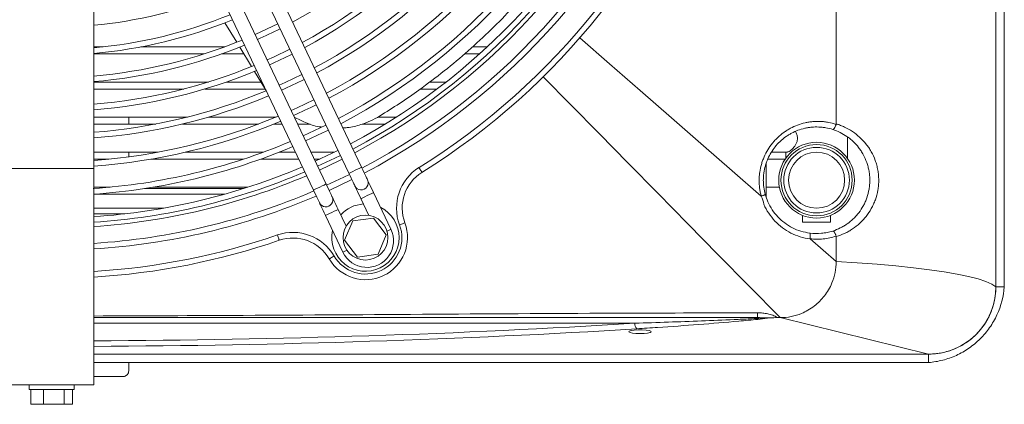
# Model space of a CAD drawing. Header units: millimetres. Extents: x 4946 to 18537, y -10559 to 785.
# Tile 67 of 74: x 8546 to 8576, y -312 to -301. Entities that reach past the tile are written whole.
import ezdxf

# ---------------------------------------------------------------- set-up
doc = ezdxf.new("R2010")
doc.units = ezdxf.units.MM

# ---------------------------------------------------------------- blocks, each defined once
blk = doc.blocks.new('W_Z_TYLU')
at = {"color": 7, "linetype": 'Continuous', "lineweight": 13}
for p, q in [((348.088, 502.151), (348.088, 451.551)), ((348.088, 451.551), (348.088, 502.151)), ((348.388, 451.551), (348.388, 502.151)), ((342.388, 457.358), (342.388, 494.839)), ((315.888, 469.135), (315.888, 455.768)), ((325.447, 455.812), (320.722, 465.746)), ((320.271, 465.531), (324.995, 455.597)), ((319.006, 464.93), (323.731, 454.996)), ((324.183, 455.211), (319.458, 465.144)), ((320.574, 460.963), (320.994, 460.269)), ((315.888, 460.101), (316.224, 460.101)), ((317.574, 460.101), (320.558, 460.101)), ((321.099, 460.095), (321.518, 459.402)), ((329.404, 460.101), (329.931, 460.101)), ((319.832, 459.851), (315.888, 459.851)), ((321.246, 459.851), (320.455, 459.851)), ((329.657, 459.851), (329.122, 459.851)), ((321.623, 459.229), (321.98, 458.639)), ((315.888, 458.851), (319.986, 458.851)), ((319.107, 458.601), (315.888, 458.601)), ((322.007, 458.601), (319.852, 458.601)), ((320.626, 458.851), (321.851, 458.851)), ((321.98, 458.639), (322.042, 458.553)), ((328.138, 458.601), (327.545, 458.601)), ((327.876, 458.851), (328.464, 458.851)), ((315.888, 457.601), (319.233, 457.601)), ((317.138, 457.601), (317.138, 457.351)), ((319.996, 457.601), (322.399, 457.601)), ((326.028, 457.601), (326.699, 457.601)), ((318.101, 457.351), (315.888, 457.351)), ((321.769, 457.351), (319.053, 457.351)), ((322.611, 457.351), (322.317, 457.351)), ((323.617, 457.351), (323.164, 457.351)), ((326.299, 457.351), (325.474, 457.351)), ((342.788, 456.134), (342.788, 456.89)), ((315.888, 456.351), (318.194, 456.351)), ((317.138, 456.351), (317.138, 456.183)), ((319.17, 456.351), (321.95, 456.351)), ((322.51, 456.351), (323.086, 456.351)), ((323.64, 456.351), (324.482, 456.351)), ((340.075, 456.351), (340.653, 456.351)), ((340.588, 456.351), (340.588, 456.134)), ((316.431, 456.101), (315.888, 456.101)), ((321.234, 456.101), (317.931, 456.101)), ((323.205, 456.101), (321.848, 456.101)), ((323.957, 456.101), (323.759, 456.101)), ((339.888, 455.937), (339.888, 454.754)), ((315.888, 455.768), (312.888, 455.768)), ((315.888, 455.768), (315.888, 448.051)), ((315.888, 455.101), (316.48, 455.101)), ((318.015, 455.101), (321.393, 455.101)), ((324.288, 454.989), (325.101, 455.375)), ((320.563, 454.851), (315.888, 454.851)), ((317.701, 455.051), (321.236, 455.051)), ((326.499, 453.6), (325.877, 454.909)), ((339.713, 454.782), (339.711, 454.784)), ((325.425, 454.694), (325.71, 454.095)), ((315.888, 454.351), (318.374, 454.351)), ((315.888, 454.151), (317.005, 454.151)), ((324.161, 454.093), (324.784, 452.783)), ((324.897, 453.708), (324.612, 454.308)), ((341.188, 454.095), (341.188, 453.851)), ((342.188, 453.851), (342.188, 454.095)), ((325.131, 453.9), (324.844, 453.207)), ((325.875, 453.998), (325.131, 453.9)), ((326.332, 453.402), (325.875, 453.998)), ((341.188, 453.851), (342.188, 453.851)), ((326.044, 452.709), (326.332, 453.402)), ((342.388, 452.451), (342.388, 453.339)), ((324.844, 453.207), (325.3, 452.611)), ((341.456, 453.264), (341.455, 453.264)), ((342.388, 452.451), (341.456, 453.264)), ((325.3, 452.611), (326.044, 452.709)), ((348.388, 451.551), (348.088, 451.551)), ((335.201, 450.251), (315.888, 450.251)), ((340.388, 450.451), (340.282, 450.451)), ((345.688, 449.151), (340.388, 450.451)), ((335.466, 450.011), (335.31, 450.011)), ((345.688, 449.151), (315.888, 449.151)), ((345.688, 449.151), (345.688, 448.851)), ((317.138, 448.851), (315.888, 448.851)), ((317.138, 448.851), (317.138, 448.551)), ((316.938, 448.351), (315.888, 448.351)), ((312.888, 448.051), (315.888, 448.051)), ((313.588, 448.051), (313.588, 447.891)), ((315.188, 447.891), (313.588, 447.891)), ((313.643, 447.361), (313.643, 447.891)), ((314.092, 447.361), (314.092, 447.891)), ((314.838, 447.361), (314.838, 447.891)), ((315.133, 447.361), (315.133, 447.891)), ((315.188, 447.891), (315.188, 448.051)), ((314.092, 447.361), (313.643, 447.361)), ((314.838, 447.361), (314.092, 447.361)), ((315.133, 447.361), (314.838, 447.361))]:
    blk.add_line(p, q, dxfattribs=at)
at = {"color": 7, "linetype": 'Continuous', "lineweight": 13, "flags": 128}
for points in [[(322.459, 460.93), (321.875, 460.647), (321.646, 460.544)], [(339.711, 454.784), (338.678, 455.684), (337.658, 456.573), (336.515, 457.569), (335.395, 458.545), (334.301, 459.499), (333.236, 460.427)], [(322.889, 460.027), (322.3, 459.742), (322.076, 459.64)], [(323.318, 459.123), (322.725, 458.837), (322.506, 458.737)], [(331.93, 459.039), (332.915, 458.039), (333.926, 457.013), (334.961, 455.962), (336.017, 454.89), (337.09, 453.8), (338.179, 452.694), (339.279, 451.577), (340.388, 450.451)], [(323.748, 458.22), (323.15, 457.932), (322.935, 457.834)], [(324.178, 457.317), (323.773, 457.119), (323.365, 456.93)], [(323.451, 456.75), (324.058, 457.035), (324.263, 457.136)], [(324.607, 456.414), (324.203, 456.216), (323.794, 456.027)], [(323.88, 455.846), (324.491, 456.133), (324.693, 456.233)], [(324.757, 456.098), (324.657, 456.048), (323.945, 455.711)], [(324.995, 455.597), (325.013, 455.605), (325.062, 455.629), (325.135, 455.664), (325.221, 455.705), (325.308, 455.746), (325.381, 455.781), (325.43, 455.804), (325.447, 455.812)], [(325.662, 455.361), (325.658, 455.369), (325.645, 455.395), (325.626, 455.437), (325.599, 455.493), (325.566, 455.561), (325.529, 455.639), (325.489, 455.724), (325.447, 455.812)], [(327.604, 455.63), (327.602, 455.634), (327.596, 455.643), (327.586, 455.659), (327.573, 455.68), (327.557, 455.706), (327.539, 455.735), (327.519, 455.767), (327.498, 455.8)], [(325.015, 455.556), (324.817, 455.458), (324.202, 455.169)], [(324.995, 455.597), (325.037, 455.509), (325.078, 455.424), (325.115, 455.346), (325.147, 455.278), (325.174, 455.222), (325.194, 455.18), (325.206, 455.154), (325.21, 455.146)], [(324.183, 455.211), (324.166, 455.203), (324.117, 455.179), (324.043, 455.144), (323.957, 455.103), (323.871, 455.062), (323.797, 455.027), (323.748, 455.004), (323.731, 454.996)], [(324.398, 454.759), (324.393, 454.768), (324.381, 454.794), (324.361, 454.835), (324.335, 454.891), (324.302, 454.96), (324.265, 455.038), (324.225, 455.123), (324.183, 455.211)], [(325.21, 455.146), (325.214, 455.137), (325.227, 455.111), (325.246, 455.07), (325.273, 455.014), (325.306, 454.945), (325.343, 454.867), (325.383, 454.782), (325.425, 454.694)], [(325.877, 454.909), (325.835, 454.997), (325.794, 455.082), (325.757, 455.16), (325.725, 455.228), (325.698, 455.284), (325.678, 455.326), (325.666, 455.352), (325.662, 455.361)], [(323.731, 454.996), (323.773, 454.908), (323.813, 454.823), (323.851, 454.745), (323.883, 454.677), (323.91, 454.621), (323.93, 454.579), (323.942, 454.553), (323.946, 454.544)], [(324.612, 454.308), (324.57, 454.396), (324.53, 454.48), (324.493, 454.559), (324.46, 454.627), (324.434, 454.683), (324.414, 454.725), (324.402, 454.751), (324.398, 454.759)], [(325.425, 454.694), (325.442, 454.702), (325.491, 454.726), (325.564, 454.761), (325.651, 454.802), (325.737, 454.843), (325.81, 454.878), (325.859, 454.901), (325.877, 454.909)], [(323.946, 454.544), (323.95, 454.536), (323.962, 454.51), (323.982, 454.468), (324.009, 454.412), (324.041, 454.344), (324.079, 454.266), (324.119, 454.181), (324.161, 454.093)], [(324.612, 454.308), (324.595, 454.299), (324.546, 454.276), (324.473, 454.241), (324.387, 454.2), (324.3, 454.159), (324.227, 454.124), (324.178, 454.101), (324.161, 454.093)], [(326.992, 453.831), (326.989, 453.829), (326.978, 453.825), (326.961, 453.819), (326.938, 453.81), (326.909, 453.8), (326.877, 453.787), (326.842, 453.774), (326.805, 453.761)], [(322.511, 453.208), (322.51, 453.212), (322.506, 453.222), (322.5, 453.24), (322.492, 453.263), (322.482, 453.292), (322.471, 453.325), (322.459, 453.36), (322.446, 453.397)], [(326.355, 453.531), (326.36, 453.533), (326.433, 453.568), (326.482, 453.591), (326.499, 453.6)], [(324.293, 452.547), (324.296, 452.549), (324.306, 452.555), (324.322, 452.564), (324.344, 452.576), (324.37, 452.592), (324.4, 452.609), (324.432, 452.628), (324.466, 452.648)], [(324.928, 452.852), (324.923, 452.85), (324.85, 452.815), (324.801, 452.792), (324.784, 452.783)], [(348.088, 451.551), (347.945, 451.646), (347.734, 451.738), (347.456, 451.829), (347.113, 451.917), (346.707, 452.001), (346.242, 452.081), (345.72, 452.157), (345.144, 452.227), (344.518, 452.293), (343.848, 452.352), (343.136, 452.405), (342.388, 452.451)]]:
    blk.add_lwpolyline(points, dxfattribs=at)
at = {"color": 7, "linetype": 'Continuous', "lineweight": 13}
for centre, radius in [((341.688, 455.351), 1.35), ((341.688, 455.351), 1.27), ((341.688, 455.351), 1.17), ((341.688, 455.351), 1), ((325.588, 453.304), 0.8)]:
    blk.add_circle(centre, radius, dxfattribs=at)
for centre, radius, start, end in [((314.388, 476.851), 25, 301.9142, 18.9613), ((314.388, 476.851), 24.8, 301.9142, 18.9613), ((314.388, 476.851), 18.05, 298.4546, 339.6442), ((314.388, 476.851), 18.85, 298.3265, 339.6779), ((314.388, 476.851), 19.05, 298.2962, 339.6858), ((314.388, 476.851), 19.85, 298.1809, 339.7161), ((314.388, 476.851), 20.05, 298.1535, 339.7233), ((314.388, 476.851), 20.85, 298.0492, 339.7507), ((314.388, 476.851), 21.05, 298.0244, 339.7573), ((314.388, 476.851), 21.85, 297.9296, 339.7822), ((314.388, 476.851), 22.05, 297.907, 339.7881), ((314.388, 476.851), 22.85, 297.8205, 339.8109), ((314.388, 476.851), 23.05, 297.7998, 339.8163), ((314.388, 476.851), 23.2, 297.7846, 339.8203), ((314.388, 476.851), 23.8, 297.7254, 339.8359), ((314.388, 476.851), 24, 297.7063, 339.8409), ((314.388, 476.851), 16.05, 275.3624, 292.0445), ((314.388, 476.851), 16.85, 275.1072, 292.2058), ((314.388, 476.851), 17.05, 275.0471, 292.2437), ((314.388, 476.851), 18.05, 294.0092, 296.8663), ((314.388, 476.851), 17.85, 274.8204, 292.387), ((314.388, 476.851), 18.05, 274.7668, 292.4208), ((314.388, 476.851), 19.05, 294.0842, 296.7913), ((314.388, 476.851), 18.85, 274.5641, 292.549), ((314.388, 476.851), 19.05, 274.5161, 292.5793), ((314.388, 476.851), 20.05, 294.1517, 296.7238), ((314.388, 476.851), 19.85, 274.3337, 292.6983), ((314.388, 476.851), 20.05, 274.2904, 292.722), ((314.388, 476.851), 21.05, 294.2128, 296.6627), ((314.388, 476.851), 20.85, 274.1255, 292.8263), ((314.388, 476.851), 21.05, 274.0862, 292.8511), ((314.388, 476.851), 21.85, 273.8909, 292.9459), ((314.388, 476.851), 22.05, 273.8732, 292.9685), ((314.388, 476.851), 22.85, 273.7639, 293.055), ((328.397, 454.357), 1.7, 121.9142, 200.5448), ((314.388, 476.851), 23.05, 273.7312, 293.0757), ((314.388, 476.851), 23.2, 273.7071, 293.0909), ((328.397, 454.357), 1.5, 121.9142, 200.5448), ((325.436, 455.253), 0.25, 205.4377, 25.4377), ((314.388, 476.851), 23.8, 273.6135, 293.1501), ((314.388, 476.851), 24, 273.5833, 293.1692), ((324.172, 454.652), 0.25, 205.4377, 25.4377), ((325.588, 453.304), 1.2, 93.4134, 137.4621), ((325.588, 453.304), 1.2, 0, 63.0962), ((325.588, 453.304), 1.5, 210.3307, 20.5448), ((325.588, 453.304), 1.3, 210.3307, 20.5448), ((314.388, 476.851), 24.8, 273.4676, 288.9613), ((322.998, 451.789), 1.7, 30.3307, 108.9613), ((325.588, 453.304), 1.2, 167.7793, 0), ((325.641, 453.192), 0.95, 205.4377, 25.4377), ((314.388, 476.851), 25, 273.4398, 288.9613), ((322.998, 451.789), 1.5, 30.3307, 108.9613), ((345.688, 451.551), 2.4, 270, 0), ((315.138, 450.584), 24.445, 359.6898, 0.0903), ((335.452, 450.231), 0.252, 175.3164, 224.6418)]:
    blk.add_arc(centre, radius, start, end, dxfattribs=at)
for centre, major_axis, ratio, start_param, end_param in [((314.388, 459.079), (58, 0), 0.16306, 4.738254, 5.079424), ((314.388, 458.882), (58.2, 0), 0.1625, 4.738165, 5.079424), ((335.388, 449.948), (0.4, 0), 0.1625, 1.767228, 7.65755)]:
    blk.add_ellipse(centre, major_axis=major_axis, ratio=ratio, start_param=start_param, end_param=end_param, dxfattribs=at)
for points, knots in [([(326.091, 457.635), (326.331, 457.784), (326.81, 458.083), (327.585, 458.62), (328.409, 459.242), (329.27, 459.964), (330.083, 460.718), (330.844, 461.495), (331.545, 462.283), (332.189, 463.079), (332.783, 463.88), (333.132, 464.408), (333.307, 464.673)], [0, 0, 0, 0, 0.075987, 0.152268, 0.255956, 0.359649, 0.466079, 0.572516, 0.678323, 0.784138, 0.892066, 1, 1, 1, 1]), ([(323.043, 457.601), (323.175, 457.532), (323.457, 457.383), (323.789, 457.273), (323.983, 457.252), (324.008, 457.249)], [0, 0, 0, 0, 0.434858, 0.927226, 1, 1, 1, 1]), ([(324.779, 457.216), (324.833, 457.218), (325.053, 457.226), (325.387, 457.314), (325.773, 457.456), (325.985, 457.575), (326.091, 457.635)], [0, 0, 0, 0, 0.1154446, 0.4748008, 0.7373962, 1, 1, 1, 1]), ([(339.711, 454.784), (339.708, 454.796), (339.705, 454.807), (339.699, 454.83), (339.69, 454.865), (339.683, 454.9), (339.669, 454.97), (339.661, 455.017), (339.643, 455.157), (339.638, 455.252), (339.639, 455.395), (339.641, 455.443), (339.648, 455.539), (339.653, 455.586), (339.673, 455.728), (339.693, 455.821), (339.732, 455.957), (339.747, 456.003), (339.779, 456.093), (339.797, 456.137), (339.855, 456.269), (339.898, 456.353), (339.997, 456.514), (340.051, 456.591), (340.14, 456.702), (340.172, 456.738), (340.236, 456.807), (340.269, 456.84), (340.371, 456.937), (340.443, 456.997), (340.556, 457.079), (340.595, 457.105), (340.675, 457.154), (340.716, 457.178), (340.921, 457.288), (341.094, 457.353), (341.322, 457.406), (341.368, 457.414), (341.46, 457.429), (341.507, 457.435), (341.645, 457.447), (341.738, 457.449), (341.877, 457.443), (341.924, 457.439), (342.017, 457.428), (342.064, 457.421), (342.204, 457.395), (342.295, 457.371), (342.385, 457.34)], [0, 0, 0, 0, 0.007813, 0.007813, 0.015625, 0.03125, 0.03125, 0.0625, 0.0625, 0.125, 0.125, 0.15625, 0.15625, 0.1875, 0.1875, 0.25, 0.25, 0.28125, 0.28125, 0.3125, 0.3125, 0.375, 0.375, 0.4375, 0.4375, 0.46875, 0.46875, 0.5, 0.5, 0.5625, 0.5625, 0.59375, 0.59375, 0.625, 0.625, 0.75, 0.75, 0.78125, 0.78125, 0.8125, 0.8125, 0.875, 0.875, 0.90625, 0.90625, 0.9375, 0.9375, 1, 1, 1, 1]), ([(342.265, 457.159), (342.183, 457.185), (342.1, 457.205), (341.974, 457.227), (341.932, 457.233), (341.848, 457.242), (341.806, 457.245), (341.68, 457.25), (341.597, 457.248), (341.472, 457.237), (341.431, 457.232), (341.348, 457.218), (341.306, 457.21), (341.101, 457.164), (340.945, 457.105), (340.759, 457.007), (340.723, 456.986), (340.651, 456.941), (340.616, 456.918), (340.513, 456.844), (340.448, 456.791), (340.356, 456.704), (340.326, 456.674), (340.268, 456.612), (340.239, 456.579), (340.159, 456.479), (340.109, 456.41), (340.021, 456.264), (339.981, 456.188), (339.929, 456.069), (339.913, 456.029), (339.884, 455.947), (339.871, 455.906), (339.836, 455.782), (339.818, 455.698), (339.8, 455.57), (339.796, 455.527), (339.79, 455.441), (339.788, 455.397), (339.787, 455.181), (339.81, 455.012), (339.856, 454.845)], [0, 0, 0, 0, 0.0625, 0.0625, 0.09375, 0.09375, 0.125, 0.125, 0.1875, 0.1875, 0.21875, 0.21875, 0.25, 0.25, 0.375, 0.375, 0.40625, 0.40625, 0.4375, 0.4375, 0.5, 0.5, 0.53125, 0.53125, 0.5625, 0.5625, 0.625, 0.625, 0.6875, 0.6875, 0.71875, 0.71875, 0.75, 0.75, 0.8125, 0.8125, 0.84375, 0.84375, 0.875, 0.875, 1, 1, 1, 1]), ([(342.385, 457.34), (342.381, 457.327), (342.377, 457.314), (342.368, 457.289), (342.363, 457.277), (342.352, 457.254), (342.347, 457.243), (342.336, 457.222), (342.33, 457.213), (342.313, 457.188), (342.302, 457.175), (342.282, 457.159), (342.273, 457.156), (342.265, 457.159)], [0, 0, 0, 0, 0.125, 0.125, 0.25, 0.25, 0.375, 0.375, 0.5, 0.5, 0.75, 0.75, 1, 1, 1, 1]), ([(342.388, 457.358), (342.401, 457.354), (342.414, 457.35), (342.44, 457.342), (342.478, 457.329), (342.516, 457.315), (342.592, 457.286), (342.641, 457.265), (342.787, 457.197), (342.88, 457.145), (343.059, 457.025), (343.146, 456.957), (343.306, 456.81), (343.381, 456.731), (343.484, 456.602), (343.517, 456.557), (343.58, 456.465), (343.61, 456.416), (343.694, 456.267), (343.742, 456.162), (343.802, 455.998), (343.819, 455.943), (343.85, 455.828), (343.863, 455.77), (343.885, 455.651), (343.893, 455.592), (343.903, 455.472), (343.906, 455.413), (343.906, 455.293), (343.904, 455.233), (343.893, 455.114), (343.886, 455.053), (343.855, 454.877), (343.825, 454.763), (343.766, 454.598), (343.744, 454.544), (343.695, 454.438), (343.669, 454.387), (343.586, 454.238), (343.523, 454.145), (343.419, 454.014), (343.383, 453.972), (343.308, 453.891), (343.269, 453.853), (343.148, 453.742), (343.063, 453.675), (342.928, 453.584), (342.881, 453.556), (342.787, 453.503), (342.739, 453.478), (342.593, 453.409), (342.492, 453.37), (342.388, 453.339)], [0, 0, 0, 0, 0.007813, 0.007813, 0.015625, 0.03125, 0.03125, 0.0625, 0.0625, 0.125, 0.125, 0.1875, 0.1875, 0.25, 0.25, 0.28125, 0.28125, 0.3125, 0.3125, 0.375, 0.375, 0.40625, 0.40625, 0.4375, 0.4375, 0.46875, 0.46875, 0.5, 0.5, 0.53125, 0.53125, 0.5625, 0.5625, 0.625, 0.625, 0.65625, 0.65625, 0.6875, 0.6875, 0.75, 0.75, 0.78125, 0.78125, 0.8125, 0.8125, 0.875, 0.875, 0.90625, 0.90625, 0.9375, 0.9375, 1, 1, 1, 1]), ([(340.653, 456.357), (340.66, 456.356), (340.685, 456.352), (340.754, 456.397), (340.855, 456.49), (340.95, 456.62), (341.002, 456.752), (341.006, 456.822), (341.008, 456.851)], [0, 0, 0, 0, 0.082206, 0.275105, 0.498134, 0.757252, 0.899198, 1, 1, 1, 1]), ([(341.008, 456.851), (341.004, 456.896), (340.995, 456.983), (340.957, 457.054), (340.938, 457.089)], [0, 0, 0, 0, 0.507927, 1, 1, 1, 1]), ([(342.268, 453.539), (342.359, 453.569), (342.447, 453.604), (342.575, 453.668), (342.616, 453.69), (342.698, 453.739), (342.738, 453.765), (342.856, 453.847), (342.93, 453.908), (343.034, 454.007), (343.068, 454.042), (343.133, 454.115), (343.165, 454.153), (343.255, 454.271), (343.31, 454.354), (343.382, 454.488), (343.405, 454.534), (343.447, 454.628), (343.466, 454.677), (343.517, 454.825), (343.543, 454.927), (343.57, 455.085), (343.577, 455.139), (343.586, 455.247), (343.588, 455.3), (343.588, 455.408), (343.585, 455.461), (343.576, 455.568), (343.569, 455.622), (343.55, 455.728), (343.539, 455.781), (343.512, 455.883), (343.496, 455.933), (343.444, 456.08), (343.402, 456.173), (343.329, 456.307), (343.303, 456.351), (343.248, 456.434), (343.219, 456.474), (343.13, 456.59), (343.065, 456.661), (342.961, 456.76), (342.924, 456.792), (342.85, 456.853), (342.812, 456.881), (342.694, 456.963), (342.613, 457.011), (342.444, 457.094), (342.356, 457.13), (342.265, 457.159)], [0, 0, 0, 0, 0.0625, 0.0625, 0.09375, 0.09375, 0.125, 0.125, 0.1875, 0.1875, 0.21875, 0.21875, 0.25, 0.25, 0.3125, 0.3125, 0.34375, 0.34375, 0.375, 0.375, 0.4375, 0.4375, 0.46875, 0.46875, 0.5, 0.5, 0.53125, 0.53125, 0.5625, 0.5625, 0.59375, 0.59375, 0.625, 0.625, 0.6875, 0.6875, 0.71875, 0.71875, 0.75, 0.75, 0.8125, 0.8125, 0.84375, 0.84375, 0.875, 0.875, 0.9375, 0.9375, 1, 1, 1, 1]), ([(340.588, 456.101), (340.553, 456.101), (340.352, 456.101), (340.13, 456.101), (339.946, 456.101)], [0, 0, 0, 0, 0.1728482, 1, 1, 1, 1]), ([(339.888, 455.101), (339.901, 455.101), (340.068, 455.101), (340.224, 455.101), (340.367, 455.101)], [0, 0, 0, 0, 0.078017, 1, 1, 1, 1]), ([(339.856, 454.845), (339.856, 454.843), (339.854, 454.84), (339.841, 454.832), (339.831, 454.827), (339.803, 454.815), (339.787, 454.809), (339.75, 454.796), (339.73, 454.79), (339.711, 454.784)], [0, 0, 0, 0, 0.25, 0.25, 0.5, 0.5, 0.75, 0.75, 1, 1, 1, 1]), ([(339.857, 454.842), (339.857, 454.84), (339.854, 454.836), (339.841, 454.829), (339.831, 454.824), (339.805, 454.813), (339.79, 454.807), (339.754, 454.795), (339.734, 454.788), (339.713, 454.782)], [0, 0, 0, 0, 0.25, 0.25, 0.5, 0.5, 0.75, 0.75, 1, 1, 1, 1]), ([(341.455, 453.264), (341.455, 453.264), (341.335, 453.264), (341.102, 453.332), (340.767, 453.456), (340.463, 453.647), (340.193, 453.884), (339.977, 454.17), (339.793, 454.463), (339.77, 454.696), (339.713, 454.782), (339.713, 454.782)], [0, 0, 0, 0, 0.000002, 0.146003, 0.292007, 0.437605, 0.583201, 0.729461, 0.875703, 0.999998, 1, 1, 1, 1]), ([(339.857, 454.842), (339.885, 454.754), (339.947, 454.562), (340.1, 454.29), (340.302, 454.034), (340.547, 453.818), (340.824, 453.646), (341.126, 453.521), (341.34, 453.483), (341.447, 453.464)], [0, 0, 0, 0, 0.123158, 0.269361, 0.41559, 0.561701, 0.707814, 0.853907, 1, 1, 1, 1]), ([(341.447, 453.464), (341.451, 453.463), (341.455, 453.459), (341.46, 453.439), (341.462, 453.423), (341.464, 453.384), (341.463, 453.361), (341.46, 453.312), (341.458, 453.287), (341.455, 453.264)], [0, 0, 0, 0, 0.25, 0.25, 0.5, 0.5, 0.75, 0.75, 1, 1, 1, 1]), ([(341.448, 453.464), (341.586, 453.446), (341.723, 453.444), (341.928, 453.463), (341.997, 453.473), (342.133, 453.5), (342.201, 453.518), (342.268, 453.539)], [0, 0, 0, 0, 0.5, 0.5, 0.75, 0.75, 1, 1, 1, 1]), ([(341.456, 453.264), (341.459, 453.287), (341.461, 453.312), (341.464, 453.361), (341.464, 453.384), (341.463, 453.423), (341.461, 453.438), (341.455, 453.459), (341.452, 453.463), (341.448, 453.464)], [0, 0, 0, 0, 0.25, 0.25, 0.5, 0.5, 0.75, 0.75, 1, 1, 1, 1]), ([(342.385, 453.359), (342.31, 453.333), (342.233, 453.312), (342.079, 453.278), (342.001, 453.266), (341.846, 453.25), (341.768, 453.247), (341.612, 453.248), (341.534, 453.254), (341.456, 453.264)], [0, 0, 0, 0, 0.25, 0.25, 0.5, 0.5, 0.75, 0.75, 1, 1, 1, 1]), ([(342.385, 453.359), (342.381, 453.372), (342.376, 453.385), (342.367, 453.41), (342.362, 453.422), (342.352, 453.445), (342.347, 453.456), (342.336, 453.476), (342.33, 453.486), (342.314, 453.51), (342.303, 453.523), (342.284, 453.539), (342.275, 453.542), (342.268, 453.539)], [0, 0, 0, 0, 0.125, 0.125, 0.25, 0.25, 0.375, 0.375, 0.5, 0.5, 0.75, 0.75, 1, 1, 1, 1]), ([(342.388, 452.451), (342.388, 452.19), (342.3, 451.749), (342.076, 451.364), (341.966, 451.223)], [0, 0, 0, 0, 0.25, 0.4211761, 0.4211761, 0.4211761, 0.4211761]), ([(341.966, 451.223), (341.915, 451.158), (341.806, 451.034), (341.682, 450.924), (341.616, 450.873)], [0.4211761, 0.4211761, 0.4211761, 0.4211761, 0.5, 0.5788236, 0.5788236, 0.5788236, 0.5788236]), ([(348.388, 451.551), (348.363, 451.207), (348.23, 450.697), (347.877, 450.087), (347.54, 449.688), (347.133, 449.35), (346.683, 449.093), (346.192, 448.919), (345.858, 448.864), (345.688, 448.851)], [0, 0, 0, 0, 0.25, 0.375, 0.5, 0.625, 0.75, 0.875, 1, 1, 1, 1]), ([(348.088, 451.551), (348.088, 451.536), (348.088, 451.504), (348.086, 451.457), (348.084, 451.41), (348.081, 451.363), (348.076, 451.316), (348.071, 451.27), (348.065, 451.223), (348.058, 451.176), (348.051, 451.13), (348.03, 451.022), (347.988, 450.854), (347.909, 450.632), (347.808, 450.418), (347.646, 450.149), (347.396, 449.843), (347.09, 449.593), (346.821, 449.431), (346.608, 449.331), (346.386, 449.251), (346.202, 449.205), (346.063, 449.18), (345.97, 449.167), (345.876, 449.158), (345.782, 449.153), (345.719, 449.152), (345.688, 449.151)], [0, 0, 0, 0, 0.012521, 0.025026, 0.03752, 0.050008, 0.062494, 0.074984, 0.087481, 0.099992, 0.112521, 0.125072, 0.187649, 0.250099, 0.312511, 0.375131, 0.500003, 0.624875, 0.68748, 0.749907, 0.812342, 0.874933, 0.900008, 0.925013, 0.949988, 0.97497, 1, 1, 1, 1]), ([(315.888, 450.509), (317.665, 450.516), (323.996, 450.538), (331.894, 450.608), (338.016, 450.619), (339.584, 450.622)], [0, 0, 0, 0, 0.224989, 0.801476, 1, 1, 1, 1]), ([(339.584, 450.622), (339.645, 450.622), (339.706, 450.62), (339.826, 450.609), (339.886, 450.601), (339.975, 450.582), (340.005, 450.575), (340.064, 450.558), (340.093, 450.549), (340.15, 450.527), (340.178, 450.515), (340.218, 450.494), (340.231, 450.486), (340.25, 450.474), (340.257, 450.47), (340.269, 450.461), (340.276, 450.456), (340.282, 450.451)], [0, 0, 0, 0, 0.25, 0.25, 0.5, 0.5, 0.625, 0.625, 0.75, 0.75, 0.875, 0.875, 0.9375, 0.9375, 0.96875, 0.96875, 1, 1, 1, 1]), ([(341.375, 450.712), (341.303, 450.671), (340.994, 450.52), (340.65, 450.451), (340.388, 450.451)], [0.6713046, 0.6713046, 0.6713046, 0.6713046, 0.75, 1, 1, 1, 1]), ([(339.583, 450.451), (338.015, 450.451), (331.894, 450.451), (323.995, 450.451), (317.665, 450.451), (315.888, 450.451)], [0, 0, 0, 0, 0.1985346, 0.7750456, 1, 1, 1, 1]), ([(335.201, 450.251), (335.602, 450.264), (336.002, 450.277), (336.795, 450.305), (337.189, 450.319), (337.97, 450.349), (338.359, 450.365), (338.934, 450.39), (339.125, 450.399), (339.408, 450.412), (339.502, 450.417), (339.641, 450.425), (339.688, 450.427), (339.779, 450.433), (339.824, 450.435), (339.869, 450.438)], [0, 0, 0, 0, 0.25, 0.25, 0.5, 0.5, 0.75, 0.75, 0.875, 0.875, 0.9375, 0.9375, 0.96875, 0.96875, 1, 1, 1, 1]), ([(339.968, 450.44), (339.949, 450.436), (339.843, 450.416), (339.479, 450.378), (338.685, 450.3), (337.487, 450.204), (336.265, 450.117), (335.521, 450.07), (335.273, 450.054)], [0, 0, 0, 0, 0.01705, 0.0927003, 0.2438059, 0.5463167, 0.8489737, 1, 1, 1, 1]), ([(339.968, 450.44), (339.944, 450.439), (339.912, 450.438), (339.878, 450.438), (339.869, 450.438), (339.869, 450.438)], [0, 0, 0, 0, 0.720229, 0.990553, 1, 1, 1, 1]), ([(340.282, 450.451), (340.198, 450.45), (340.09, 450.448), (339.991, 450.442), (339.968, 450.44)], [0, 0, 0, 0, 0.773303, 1, 1, 1, 1]), ([(316.938, 448.351), (316.954, 448.351), (316.97, 448.353), (317, 448.361), (317.014, 448.366), (317.04, 448.379), (317.052, 448.387), (317.073, 448.404), (317.082, 448.413), (317.107, 448.442), (317.118, 448.463), (317.134, 448.506), (317.138, 448.529), (317.138, 448.551)], [0, 0, 0, 0, 0.125, 0.125, 0.25, 0.25, 0.375, 0.375, 0.5, 0.5, 0.75, 0.75, 1, 1, 1, 1])]:
    blk.add_open_spline(points, degree=3, knots=knots, dxfattribs=at)
for points in [[(342.385, 457.34), (342.387, 457.346), (342.388, 457.352), (342.388, 457.358)], [(339.856, 454.845), (339.856, 454.844), (339.856, 454.843), (339.857, 454.842)], [(341.447, 453.464), (341.447, 453.464), (341.448, 453.464), (341.448, 453.464)], [(342.388, 453.339), (342.388, 453.346), (342.387, 453.353), (342.385, 453.359)], [(341.616, 450.873), (341.54, 450.814), (341.459, 450.76), (341.375, 450.712)], [(339.869, 450.438), (339.774, 450.448), (339.679, 450.451), (339.583, 450.451)], [(345.688, 448.851), (336.234, 448.851), (326.69, 448.851), (317.138, 448.851)]]:
    blk.add_open_spline(points, degree=3, dxfattribs=at)

msp = doc.modelspace()

# ---------------------------------------------------------------- block references
at = {"xscale": 0.8500000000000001, "yscale": 0.8500000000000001, "zscale": 0.8500000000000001}
msp.add_blockref('W_Z_TYLU', (8280.098, -692.449), dxfattribs=at)

doc.saveas('drawing.dxf')
